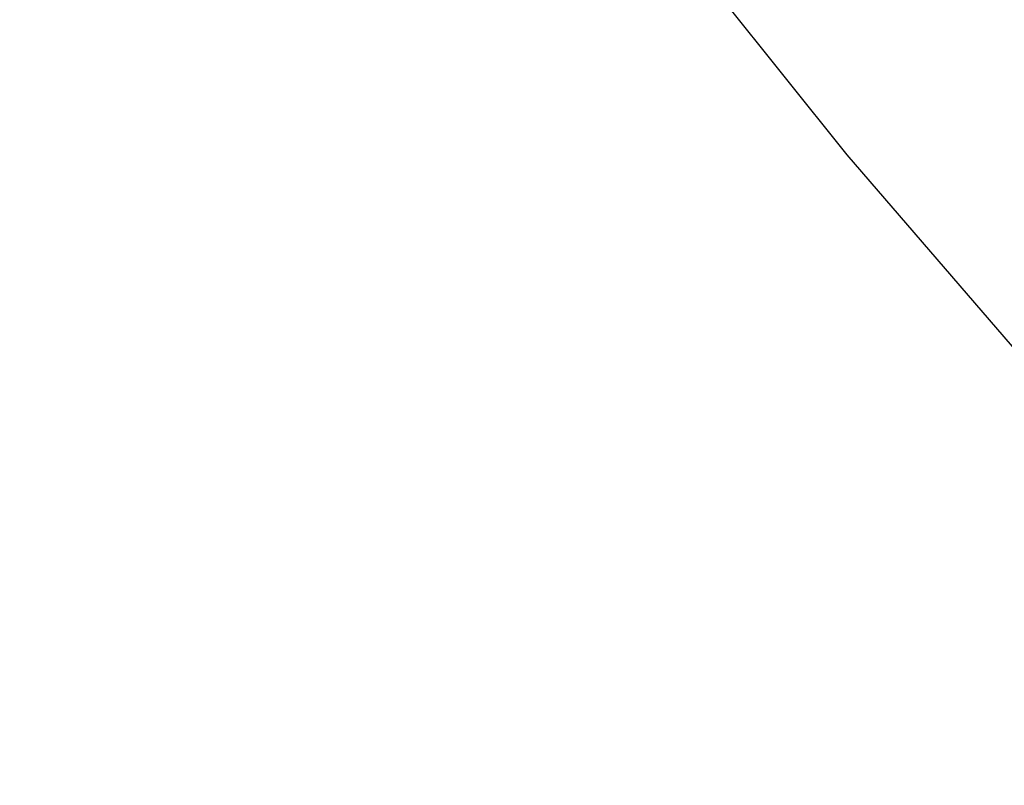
# Paper-space layout '_Trimétrica' of a CAD drawing. Header units: millimetres. Extents: x -779 to 439, y -976 to 228.
# Tile 86 of 186: x -437.08 to -429.49, y -604.13 to -598.24. Entities that reach past the tile are written whole.
import ezdxf

# ---------------------------------------------------------------- set-up
doc = ezdxf.new("R2010")
doc.units = ezdxf.units.MM

psp = doc.layouts.new('_Trimétrica')

# ---------------------------------------------------------------- linework, layer by layer
at = {"color": 7, "linetype": 'Continuous', "lineweight": 25, "flags": 128}
psp.add_lwpolyline([(-439.6677, -587.6422), (-435.3016, -593.5326), (-430.7079, -599.2765), (-425.8971, -604.8609), (-420.8802, -610.2727), (-415.6688, -615.4997), (-410.275, -620.5297), (-404.711, -625.3512), (-398.9897, -629.9531), (-393.1242, -634.3248), (-387.1281, -638.4563), (-381.0151, -642.338), (-374.7993, -645.9611), (-368.495, -649.3172), (-362.1167, -652.3985), (-355.6791, -655.1981), (-349.1969, -657.7094), (-342.685, -659.9266), (-336.1586, -661.8448), (-329.6325, -663.4594), (-323.1217, -664.7668), (-316.6413, -665.7639), (-310.2062, -666.4485)], dxfattribs=at)
at = {"color": 7, "linetype": 'Continuous', "lineweight": 25}
psp.add_open_spline([(-575.4016, -598.4771), (-574.6278, -599.9915), (-572.3957, -604.3597), (-568.5189, -611.5243), (-563.6982, -619.9368), (-558.6418, -628.2556), (-553.3591, -636.4733), (-547.8544, -644.5814), (-542.1337, -652.5717), (-536.2027, -660.4362), (-530.0676, -668.1669), (-523.7345, -675.756), (-517.21, -683.1958), (-510.5005, -690.4789), (-503.613, -697.5978), (-496.5544, -704.5453), (-489.3319, -711.3144), (-481.9527, -717.8982), (-474.4243, -724.29), (-466.7543, -730.4833), (-458.9504, -736.4718), (-451.0206, -742.2493), (-442.9727, -747.8099), (-434.8149, -753.1479), (-426.5554, -758.2579), (-418.2025, -763.1344), (-409.7647, -767.7725), (-401.2505, -772.1673), (-392.6684, -776.3143), (-384.0272, -780.209), (-375.3356, -783.8473), (-366.6024, -787.2254), (-357.8366, -790.3396), (-349.0471, -793.1866), (-340.2427, -795.7633), (-331.4327, -798.0669), (-322.6259, -800.0949), (-313.8316, -801.8449), (-305.0587, -803.315), (-296.3164, -804.5035), (-287.6138, -805.4092), (-278.9599, -806.0308), (-270.3639, -806.3677), (-261.8346, -806.4195), (-253.3812, -806.186), (-245.0125, -805.6674), (-236.7374, -804.8644), (-228.5645, -803.7779), (-220.5026, -802.4089), (-212.5601, -800.7593), (-204.7453, -798.8307), (-197.0665, -796.6255), (-189.5316, -794.1461), (-182.1485, -791.3955), (-174.9249, -788.3766), (-167.8676, -785.0933), (-160.9855, -781.5473), (-154.2792, -777.7504), (-147.7793, -773.6772), (-143.1987, -770.6346), (-140.847, -768.8782), (-140.5322, -768.6431)], degree=3, knots=[0, 0, 0, 0, 0.009218, 0.026587, 0.043957, 0.061327, 0.078696, 0.096065, 0.113434, 0.130802, 0.148171, 0.165539, 0.182907, 0.200276, 0.217644, 0.235013, 0.252381, 0.26975, 0.28712, 0.30449, 0.32186, 0.339231, 0.356602, 0.373975, 0.391347, 0.408721, 0.426095, 0.443469, 0.460845, 0.47822, 0.495596, 0.512971, 0.530346, 0.547721, 0.565095, 0.582467, 0.599838, 0.617206, 0.634571, 0.651933, 0.669291, 0.686644, 0.703991, 0.721332, 0.738665, 0.75599, 0.773306, 0.790612, 0.807907, 0.825192, 0.842464, 0.859723, 0.87697, 0.894203, 0.911424, 0.928632, 0.945827, 0.963011, 0.980184, 0.997347, 1, 1, 1, 1], dxfattribs=at)

doc.saveas('drawing.dxf')
